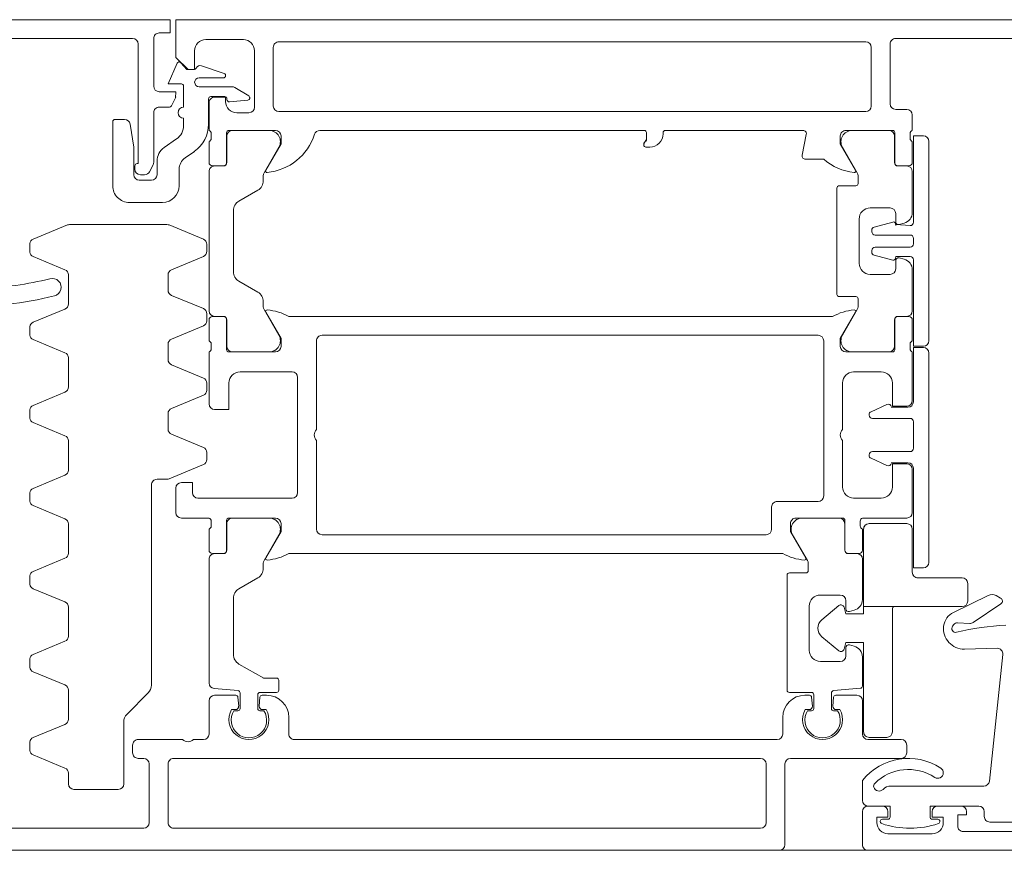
# Model space of a CAD drawing. Header units: centimetres. Extents: x -1631 to 1829, y -257 to 3158.
# Tile 64 of 129: x 474.57 to 483.46, y 1012.48 to 1019.98. Entities that reach past the tile are written whole.
import ezdxf

# ---------------------------------------------------------------- set-up
doc = ezdxf.new("R2010")
doc.units = ezdxf.units.CM
doc.layers.add('A-DETL-GENF', color=92, linetype='Continuous', lineweight=9)
doc.layers.add('A-DOOR', color=31, linetype='Continuous', lineweight=13)

# ---------------------------------------------------------------- blocks, each defined once
blk = doc.blocks.new('Schueco_FWS_ADS-75-SimplySmart_inw_Family-02 - FWS SI insert unit 90-2368450-6_piętro IV __13_80 m_ - stan projektowany')
at = {"layer": 'A-DETL-GENF'}
blk.add_line((74.6, 0.9), (-74.6, 0.9), dxfattribs=at)
at = {"layer": 'A-DOOR'}
for p, q in [((-68.35, 0.9), (-74.5, 0.9)), ((-58.95, 0.9), (-67.55, 0.9)), ((-68.3, 0.55), (-68.3, 0.85)), ((-67.6, 0.85), (-67.6, 0.12)), ((-70.5, 0.73), (-69.21, 0.73)), ((-68.93, 0.75), (-68.53, 0.75)), ((-69.45, 0.645), (-70.3, 0.645)), ((-67.43, 0.12), (-67.43, 0.65)), ((-67.38, 0.7), (-62.08, 0.7)), ((-62.03, 0.65), (-62.03, 0.12)), ((-61.86, 0.12), (-61.86, 0.65)), ((-61.81, 0.7), (-59.81, 0.7)), ((-69.4, 0.55), (-69.4, 0.595)), ((-68.98, 0.62), (-68.93, 0.62)), ((-68.53, 0.62), (-68.48, 0.62)), ((-69.19, 0.5), (-68.98, 0.5)), ((-68.48, 0.5), (-68.35, 0.5)), ((-68.3, 0.27), (-68.3, 0.45)), ((-69.5668, -0.8688), (-69.4466, 0.2752)), ((-69.3968, 0.32), (-68.5571, 0.32)), ((-61.63, 0.3), (-61.63, -0.2586)), ((-61.18, 0.35), (-61.58, 0.35)), ((-61.13, 0.2034), (-61.13, 0.3)), ((-60.8109, 0.0378), (-61.0991, 0.1572)), ((-68.7, 0.02), (-68.7, -0.05)), ((-67.65, 0.07), (-68.65, 0.07)), ((-62.08, 0.07), (-67.38, 0.07)), ((-61.76, 0.07), (-61.81, 0.07)), ((-61.71, -0.05), (-61.71, 0.02)), ((-60.7804, -0.0022), (-60.7804, -0.0778)), ((-68.65, -0.1), (-68.35, -0.1)), ((-68.3, -0.15), (-68.3, -0.45)), ((-67.58, -0.3), (-67.58, -0.15)), ((-67.53, -0.1), (-63.17, -0.1)), ((-63.12, -0.15), (-63.12, -0.3)), ((-62.4, -0.45), (-62.4, -0.15)), ((-62.35, -0.1), (-62.26, -0.1)), ((-62.16, -0.1), (-61.76, -0.1)), ((-61.0991, -0.2372), (-60.8109, -0.1178)), ((-61.6593, -0.3293), (-61.8507, -0.5207)), ((-61.13, -0.5466), (-61.13, -0.2834)), ((-68.0625, -0.37), (-68.0959, -0.37)), ((-68.04, -0.36), (-68.0756, -0.36)), ((-68.0395, -0.4817), (-68.0326, -0.4026)), ((-68.02, -0.5217), (-68.02, -0.38)), ((-67.86, -0.38), (-67.86, -0.505)), ((-67.8474, -0.4026), (-67.8405, -0.4817)), ((-67.8044, -0.36), (-67.84, -0.36)), ((-67.7841, -0.37), (-67.8175, -0.37)), ((-62.8825, -0.37), (-62.9159, -0.37)), ((-62.8956, -0.36), (-62.86, -0.36)), ((-62.8595, -0.4817), (-62.8526, -0.4026)), ((-62.84, -0.38), (-62.84, -0.505)), ((-62.68, -0.5217), (-62.68, -0.38)), ((-62.6674, -0.4026), (-62.6605, -0.4817)), ((-62.66, -0.36), (-62.6244, -0.36)), ((-62.6041, -0.37), (-62.6375, -0.37)), ((-68.25, -0.5), (-68.0595, -0.5)), ((-67.84, -0.525), (-67.64, -0.525)), ((-67.8205, -0.5), (-67.78, -0.5)), ((-62.86, -0.525), (-63.01, -0.525)), ((-62.92, -0.5), (-62.8795, -0.5)), ((-62.6405, -0.5), (-62.45, -0.5)), ((-68.3, -0.8457), (-68.3, -0.5828)), ((-68.2817, -0.5629), (-68.0383, -0.5416)), ((-67.62, -0.545), (-67.62, -1.585)), ((-63.03, -0.545), (-63.03, -0.635)), ((-62.4456, -0.5605), (-62.6617, -0.5416)), ((-62.4, -1.729), (-62.4, -0.6103)), ((-61.88, -0.5914), (-61.88, -2.4)), ((-60.8109, -0.7122), (-61.0991, -0.5928)), ((-60.7804, -0.7522), (-60.7804, -0.8278)), ((-68.15, -0.855), (-68.15, -0.93)), ((-67.92, -0.805), (-68.1, -0.805)), ((-62.62, -0.8686), (-62.62, -1.3755)), ((-61.0991, -0.9872), (-60.8109, -0.8678)), ((-69.2213, -0.9169), (-69.5159, -0.9241)), ((-68.1815, -0.9541), (-68.2259, -0.9422)), ((-67.82, -1.305), (-67.82, -0.905)), ((-61.13, -1.2966), (-61.13, -1.0334)), ((-69.1588, -1.1538), (-69.2689, -1.148)), ((-69.1139, -1.1235), (-69.1247, -1.1379)), ((-69.2995, -1.1565), (-69.5506, -1.3259)), ((-69.436, -1.4019), (-69.1219, -1.2487)), ((-68.2259, -1.2678), (-68.1815, -1.2559)), ((-68.15, -1.28), (-68.15, -1.355)), ((-69.5479, -1.3772), (-69.5061, -1.3995)), ((-68.3, -1.729), (-68.3, -1.3643)), ((-68.1, -1.405), (-67.92, -1.405)), ((-60.8109, -1.4622), (-61.0991, -1.3428)), ((-62.67, -1.4621), (-62.84, -1.5602)), ((-60.7804, -1.5022), (-60.7804, -1.5778)), ((-67.81, -1.625), (-67.81, -1.6915)), ((-67.64, -1.605), (-67.79, -1.605)), ((-62.89, -1.6469), (-62.89, -1.6915)), ((-61.0991, -1.7372), (-60.8109, -1.6178)), ((-68.9, -3.59), (-68.9, -1.7)), ((-67.8033, -1.7165), (-67.6691, -1.949)), ((-62.8967, -1.7165), (-63.0309, -1.949)), ((-68.3, -1.81), (-68.3, -2)), ((-68.171, -1.78), (-68.27, -1.78)), ((-68.17, -1.779), (-68.25, -1.779)), ((-68.141, -2.08), (-68.141, -1.81)), ((-68.14, -2.049), (-68.14, -1.809)), ((-63.12, -1.78), (-67.58, -1.78)), ((-62.56, -2.049), (-62.56, -1.809)), ((-62.559, -1.81), (-62.559, -2.08)), ((-62.53, -1.779), (-62.45, -1.779)), ((-62.43, -1.78), (-62.529, -1.78)), ((-62.4, -2), (-62.4, -1.81)), ((-61.13, -2.0466), (-61.13, -1.7834)), ((-67.43, -1.95), (-63.42, -1.95)), ((-68.28, -2.0283), (-68.28, -2.0717)), ((-67.48, -2.2), (-67.48, -2)), ((-63.37, -2), (-63.37, -2.8)), ((-62.42, -2.0717), (-62.42, -2.0283)), ((-68.3, -2.1), (-68.7, -2.1)), ((-67.7, -2.1), (-68.121, -2.1)), ((-67.7557, -2.099), (-68.09, -2.099)), ((-62.579, -2.1), (-63, -2.1)), ((-62.9443, -2.099), (-62.61, -2.099)), ((-62.15, -2.1), (-62.4, -2.1)), ((-60.8109, -2.2122), (-61.0991, -2.0928)), ((-68.75, -2.15), (-68.75, -2.54)), ((-62.1, -2.37), (-62.1, -2.15)), ((-68.47, -2.28), (-68.22, -2.28)), ((-67.95, -3.7), (-67.95, -2.3)), ((-67.9, -2.25), (-67.53, -2.25)), ((-63.15, -2.28), (-62.3, -2.28)), ((-60.7804, -2.2522), (-60.7804, -2.3278)), ((-68.12, -2.38), (-68.12, -2.8)), ((-63.2, -3.37), (-63.2, -2.33)), ((-61.0991, -2.4872), (-60.8109, -2.3678)), ((-62.0392, -2.4538), (-62.3491, -2.5822)), ((-61.93, -2.45), (-62.0201, -2.45)), ((-68.5194, -2.5739), (-68.3773, -2.6402)), ((-61.13, -2.7966), (-61.13, -2.5334)), ((-68.71, -2.6), (-68.56, -2.6)), ((-62.38, -2.6284), (-62.38, -2.6916)), ((-68.76, -2.73), (-68.76, -2.97)), ((-68.39, -2.7), (-68.73, -2.7)), ((-68.36, -2.6674), (-68.36, -2.67)), ((-62.3491, -2.7378), (-62.0609, -2.8572)), ((-60.8109, -2.9622), (-61.0991, -2.8428)), ((-68.12, -2.9), (-68.12, -3.32)), ((-63.37, -2.9), (-63.37, -3.7)), ((-62.03, -2.9034), (-62.03, -3.0433)), ((-68.73, -3), (-68.39, -3)), ((-60.7804, -3.0022), (-60.7804, -3.0778)), ((-68.56, -3.1), (-68.71, -3.1)), ((-68.3773, -3.0598), (-68.5194, -3.1261)), ((-68.36, -3.03), (-68.36, -3.0326)), ((-62.0609, -3.0895), (-62.3491, -3.2089)), ((-68.75, -3.16), (-68.75, -3.6)), ((-62.4, -3.6), (-62.4, -3.13)), ((-61.0991, -3.2372), (-60.8109, -3.1178)), ((-62.38, -3.2551), (-62.38, -3.3182)), ((-61.13, -3.5466), (-61.13, -3.2834)), ((-62.3491, -3.3644), (-62.0609, -3.4838)), ((-68.22, -3.42), (-68.47, -3.42)), ((-62.68, -3.42), (-63.15, -3.42)), ((-62.03, -3.53), (-62.03, -3.67)), ((-68.73, -3.6283), (-68.73, -3.6717)), ((-68.591, -3.89), (-68.591, -3.62)), ((-68.571, -3.6), (-68.15, -3.6)), ((-68.54, -3.601), (-68.2057, -3.601)), ((-63, -3.6), (-62.579, -3.6)), ((-62.61, -3.601), (-62.9443, -3.601)), ((-62.559, -3.62), (-62.559, -3.89)), ((-62.42, -3.6717), (-62.42, -3.6283)), ((-60.8109, -3.7122), (-61.0991, -3.5928)), ((-68.9, -5.5007), (-68.9, -3.7007)), ((-68.75, -3.7), (-68.75, -3.89)), ((-68.59, -3.891), (-68.59, -3.651)), ((-62.56, -3.891), (-62.56, -3.651)), ((-62.4, -3.89), (-62.4, -3.7)), ((-62.0609, -3.7162), (-62.3491, -3.8356)), ((-68.119, -3.751), (-68.2533, -3.9835)), ((-63.42, -3.75), (-67.9, -3.75)), ((-63.0309, -3.751), (-62.8967, -3.9835)), ((-60.7804, -3.7522), (-60.7804, -3.8278)), ((-62.38, -3.8818), (-62.38, -3.9449)), ((-61.0991, -3.9872), (-60.8109, -3.8678)), ((-68.75, -4.3407), (-68.75, -3.971)), ((-68.72, -3.92), (-68.621, -3.92)), ((-68.7, -3.921), (-68.62, -3.921)), ((-68.03, -3.92), (-63.12, -3.92)), ((-62.45, -3.921), (-62.53, -3.921)), ((-62.529, -3.92), (-62.43, -3.92)), ((-62.4, -5.229), (-62.4, -3.971)), ((-62.3491, -3.9911), (-62.0609, -4.1105)), ((-68.26, -4.0085), (-68.26, -4.08)), ((-62.89, -4.0085), (-62.89, -4.0531)), ((-61.13, -4.2966), (-61.13, -4.0334)), ((-68.24, -4.1), (-68.09, -4.1)), ((-68.07, -4.12), (-68.07, -5.08)), ((-62.84, -4.1398), (-62.67, -4.2379)), ((-62.03, -4.1567), (-62.03, -4.2966)), ((-68.6, -4.35), (-68.6, -4.425)), ((-68.37, -4.3), (-68.55, -4.3)), ((-62.62, -4.3245), (-62.62, -4.8755)), ((-62.0609, -4.3428), (-62.3491, -4.4622)), ((-60.8109, -4.4622), (-61.0991, -4.3428)), ((-68.6315, -4.4491), (-68.6759, -4.4372)), ((-68.574, -4.4285), (-68.4065, -4.4734)), ((-68.27, -4.8), (-68.27, -4.4)), ((-68.3843, -4.5024), (-68.3843, -4.5157)), ((-62.38, -4.5084), (-62.38, -4.5716)), ((-60.7804, -4.5022), (-60.7804, -4.5778)), ((-68.76, -4.5757), (-68.76, -4.6257)), ((-68.4143, -4.5457), (-68.73, -4.5457)), ((-62.3491, -4.6178), (-62.0392, -4.7462)), ((-61.1208, -4.7462), (-60.8109, -4.6178)), ((-68.73, -4.6557), (-68.4143, -4.6557)), ((-68.3843, -4.6857), (-68.3843, -4.6989)), ((-68.6759, -4.7628), (-68.6315, -4.7509)), ((-68.6, -4.775), (-68.6, -4.85)), ((-68.4065, -4.7279), (-68.574, -4.7728)), ((-62.0201, -4.75), (-61.1399, -4.75)), ((-68.75, -5.229), (-68.75, -4.8593)), ((-68.55, -4.9), (-68.37, -4.9)), ((-62.67, -4.9621), (-62.84, -5.0602)), ((-61.68, -4.95), (-61.98, -4.95)), ((-68.26, -5.12), (-68.26, -5.1915)), ((-68.09, -5.1), (-68.24, -5.1)), ((-62.89, -5.1469), (-62.89, -5.1915)), ((-62.13, -5.1), (-62.13, -5.2494)), ((-61.88, -5.15), (-61.77, -5.15)), ((-61.53, -5.68), (-61.53, -5.1)), ((-68.2533, -5.2165), (-68.119, -5.449)), ((-62.8967, -5.2165), (-63.0309, -5.449)), ((-61.93, -5.3219), (-61.93, -5.2)), ((-61.863, -5.2273), (-61.8945, -5.2893)), ((-61.78, -5.2), (-61.8184, -5.2)), ((-68.75, -5.31), (-68.75, -5.5)), ((-68.621, -5.28), (-68.72, -5.28)), ((-68.62, -5.279), (-68.7, -5.279)), ((-68.591, -5.58), (-68.591, -5.31)), ((-68.59, -5.549), (-68.59, -5.309)), ((-62.56, -5.549), (-62.56, -5.309)), ((-62.559, -5.31), (-62.559, -5.58)), ((-62.53, -5.279), (-62.45, -5.279)), ((-62.43, -5.28), (-62.529, -5.28)), ((-62.4, -5.5), (-62.4, -5.31)), ((-61.9, -5.312), (-61.9, -5.76)), ((-61.73, -5.28), (-61.73, -5.25)), ((-67.7859, -5.34), (-67.95, -5.34)), ((-67.7931, -5.5643), (-67.7564, -5.3757)), ((-62.1833, -5.3518), (-62.2671, -5.4104)), ((-66.345, -5.45), (-66.38, -5.45)), ((-62.106, -5.5233), (-61.994, -5.4448)), ((-68.75, -5.6), (-68.75, -5.74)), ((-68.73, -5.5283), (-68.73, -5.5717)), ((-68.15, -5.6), (-68.571, -5.6)), ((-68.2057, -5.599), (-68.54, -5.599)), ((-66.52, -5.6), (-67.7636, -5.6)), ((-66.5, -5.57), (-66.5, -5.58)), ((-63.4, -5.6), (-66.33, -5.6)), ((-62.579, -5.6), (-63, -5.6)), ((-62.9443, -5.599), (-62.61, -5.599)), ((-62.42, -5.5717), (-62.42, -5.5283)), ((-62.4, -5.85), (-62.4, -5.6)), ((-62.395, -5.6562), (-62.395, -5.885)), ((-62.17, -5.71), (-62.17, -5.6461)), ((-68.33, -5.77), (-63.03, -5.77)), ((-62.76, -5.76), (-62.65, -5.76)), ((-61.6374, -5.7), (-61.55, -5.7)), ((-68.7, -5.79), (-68.6, -5.79)), ((-68.55, -5.84), (-68.55, -6.38)), ((-68.38, -6.35), (-68.38, -5.82)), ((-62.98, -5.82), (-62.98, -6.35)), ((-62.81, -6.32), (-62.81, -5.81)), ((-62.5839, -5.8582), (-62.75, -5.8742)), ((-62.17, -6), (-62.17, -5.81)), ((-61.95, -5.81), (-62.0419, -5.81)), ((-62.7584, -5.9112), (-62.6319, -5.9878)), ((-62.562, -5.885), (-62.562, -5.8781)), ((-62.415, -5.905), (-62.542, -5.905)), ((-62.606, -5.995), (-62.31, -5.995)), ((-61.9, -6), (-61.9, -6.43)), ((-62.5363, -6.1139), (-62.3328, -6.1836)), ((-62.31, -6.075), (-62.5299, -6.075)), ((-63.03, -6.4), (-68.33, -6.4)), ((-68.6, -6.43), (-69.89, -6.43)), ((-62.37, -6.42), (-62.71, -6.42)), ((-59.4, -6.43), (-61.71, -6.43))]:
    blk.add_line(p, q, dxfattribs=at)
at = {"layer": 'A-DOOR', "flags": 128}
for points in [[(-69.16, 0.68), (-69.16, 0.58), (-69.24, 0.58), (-69.24, 0.55)], [(-68.93, 0.55), (-68.93, 0.6), (-69.03, 0.6), (-69.03, 0.65)], [(-68.43, 0.65), (-68.43, 0.6), (-68.53, 0.6), (-68.53, 0.55)], [(-68.91, 0.6), (-68.91, 0.5), (-69.35, 0.5)], [(-68.35, 0.5), (-68.55, 0.5), (-68.55, 0.6)], [(-63.01, -0.655), (-62.8954, -0.655), (-62.67, -0.782)], [(-68.85, -1.65), (-68.76, -1.65), (-68.76, -2.55)], [(-67.7881, -1.7407), (-67.65, -1.98), (-67.65, -2.05)], [(-63.05, -2.05), (-63.05, -1.98), (-62.9118, -1.7407)], [(-68.7, -2.59), (-68.57, -2.59), (-68.57, -2.38)], [(-62.25, -2.33), (-62.25, -2.42), (-62.15, -2.42)], [(-68.57, -3.32), (-68.57, -3.11), (-68.7, -3.11)], [(-62.45, -3.08), (-62.58, -3.08), (-62.58, -3.32)], [(-68.76, -3.15), (-68.76, -3.64), (-68.85, -3.64)], [(-68.85, -3.6507), (-68.76, -3.6507), (-68.76, -4.4307)], [(-68.1, -3.65), (-68.1, -3.72), (-68.2381, -3.9593)], [(-62.9118, -3.9593), (-63.05, -3.72), (-63.05, -3.65)], [(-68.73, -4.4607), (-68.6, -4.4607), (-68.5989, -4.4444), (-68.6, -4.4607)], [(-61.95, -6.48), (-62.05, -6.48), (-62.05, -6.6), (-59.1, -6.6), (-59.1, -4.65)], [(-68.76, -4.7707), (-68.76, -5.5507), (-68.85, -5.5507)], [(-68.6, -4.7407), (-68.5989, -4.757), (-68.6, -4.7507), (-68.73, -4.7407)], [(-68.2381, -5.2407), (-68.1, -5.48), (-68.1, -5.55)], [(-63.05, -5.55), (-63.05, -5.48), (-62.9118, -5.2407)], [(-61.72, -5.2), (-61.72, -5.45), (-61.6867, -5.6579)], [(-61.76, -6.38), (-61.76, -5.3), (-61.75, -5.3)], [(-66.35, -5.58), (-66.35, -5.5183), (-66.3309, -5.4909), (-66.325, -5.47)], [(-62.55, -5.86), (-62.55, -5.9), (-62.45, -5.9)], [(-62.0597, -5.8209), (-62.0978, -5.8957), (-62.1, -5.95), (-61.95, -5.95)], [(-62.1124, -6.2064), (-62.03, -6.02), (-62.15, -6.02)], [(-70.75, -6.6), (-62.1, -6.6), (-62.1, -6.26), (-62.21, -6.15), (-62.27, -6.15), (-62.27, -6.32)], [(-62.265, -6.15), (-62.2, -6.15), (-62.1457, -6.2116)]]:
    blk.add_lwpolyline(points, dxfattribs=at)
for points in [[(-68.57, -0.17), (-68.57, -1.27)], [(-68.36, -0.12), (-68.52, -0.12)], [(-68.1342, -0.9159), (-68.15, -0.975), (-68.31, -0.975), (-68.31, -0.17), (-68.31, -0.975), (-68.15, -0.975)], [(-67.9337, -1.0284), (-68.0859, -0.9007)], [(-68.58, -1.3), (-68.31, -1.3), (-68.31, -1.235), (-68.15, -1.235), (-68.1342, -1.2941), (-68.15, -1.235), (-68.31, -1.235), (-68.31, -1.3)], [(-68.0859, -1.3093), (-67.9337, -1.1816)], [(-69.2, -1.3), (-68.31, -1.3), (-68.31, -2), (-68.31, -1.3)], [(-69.25, -1.51), (-69.25, -1.35)], [(-68.8, -1.56), (-69.2, -1.56)], [(-68.75, -2), (-68.75, -1.61)], [(-68.36, -2.05), (-68.7, -2.05)]]:
    blk.add_lwpolyline(points, close=True, dxfattribs=at)
at = {"layer": 'A-DOOR'}
for centre, radius, start, end in [((-68.35, 0.85), 0.05, 360, 90), ((-67.55, 0.85), 0.05, 90, 180), ((-69.21, 0.68), 0.05, 360, 90), ((-68.93, 0.65), 0.1, 90, 180), ((-68.53, 0.65), 0.1, 360, 90), ((-69.45, 0.595), 0.05, 360, 90), ((-68.98, 0.64), 0.02, 108.18055, 270), ((-68.73, -0.1213), 0.8213, 71.81945, 108.18055), ((-68.48, 0.64), 0.02, 270, 71.81945), ((-67.38, 0.65), 0.05, 90, 180), ((-62.08, 0.65), 0.05, 360, 90), ((-61.81, 0.65), 0.05, 90, 180), ((-69.35, 0.55), 0.05, 180, 270), ((-69.19, 0.55), 0.05, 180, 270), ((-68.98, 0.55), 0.05, 270, 360), ((-68.93, 0.6), 0.02, 0, 90), ((-68.53, 0.6), 0.02, 90, 180), ((-68.48, 0.55), 0.05, 180, 270), ((-68.35, 0.55), 0.05, 270, 360), ((-68.35, 0.45), 0.05, 0, 90), ((-68.45, 0.315), 0.05, 18.03579, 135.573), ((-69.3968, 0.27), 0.05, 90, 174), ((-68.7147, 0.5999), 0.5299, 236.43999, 321.49462), ((-68.7147, 0.5999), 0.4299, 236.43999, 314.9859), ((-68.5571, 0.42), 0.1, 270, 315.573), ((-68.4348, 0.3199), 0.0341, 314.9859, 18.03579), ((-61.58, 0.3), 0.05, 90, 180), ((-61.18, 0.3), 0.05, 0, 90), ((-68.98, 0.2), 0.05, 56.43999, 236.43999), ((-61.08, 0.2034), 0.05, 180, 247.5), ((-67.65, 0.12), 0.05, 270, 360), ((-67.38, 0.12), 0.05, 180, 270), ((-62.08, 0.12), 0.05, 270, 0), ((-61.81, 0.12), 0.05, 180, 270), ((-68.65, 0.02), 0.05, 90, 180), ((-61.76, 0.02), 0.05, 360, 90), ((-60.83, -0.0084), 0.05, 7.14524, 67.5), ((-68.65, -0.05), 0.05, 180, 270), ((-62.21, -0.1525), 0.0725, 46.39718, 133.60282), ((-61.76, -0.05), 0.05, 270, 0), ((-60.83, -0.0716), 0.05, 292.5, 352.85476), ((-68.52, -0.17), 0.05, 90, 180), ((-68.52, -0.17), 0.05, 90, 180), ((-68.36, -0.17), 0.05, 360, 90), ((-68.36, -0.17), 0.05, 360, 90), ((-68.35, -0.15), 0.05, 0, 90), ((-67.94, -0.28), 0.18, 330, 210), ((-67.94, -0.275), 0.16, 327.91535, 212.08465), ((-67.53, -0.15), 0.05, 90, 180), ((-63.17, -0.15), 0.05, 360, 90), ((-62.76, -0.28), 0.18, 330, 210), ((-62.76, -0.275), 0.16, 327.91005, 212.08995), ((-62.35, -0.15), 0.05, 90, 180), ((-61.73, -0.2586), 0.1, 315, 360), ((-61.08, -0.2834), 0.05, 112.5, 180), ((-67.78, -0.3), 0.2, 270, 360), ((-62.92, -0.3), 0.2, 180, 270), ((-68.0625, -0.4), 0.03, 355, 90), ((-68.04, -0.38), 0.02, 360, 90), ((-67.84, -0.38), 0.02, 90, 180), ((-67.8175, -0.4), 0.03, 90, 185), ((-62.8825, -0.4), 0.03, 355, 90), ((-62.86, -0.38), 0.02, 360, 90), ((-62.66, -0.38), 0.02, 90, 180), ((-62.6375, -0.4), 0.03, 90, 185), ((-68.25, -0.45), 0.05, 180, 270), ((-68.0595, -0.48), 0.02, 270, 355), ((-68.04, -0.5217), 0.02, 275, 0), ((-67.84, -0.505), 0.02, 180, 270), ((-67.8205, -0.48), 0.02, 185, 270), ((-67.64, -0.545), 0.02, 0, 90), ((-63.01, -0.545), 0.02, 90, 180), ((-62.8795, -0.48), 0.02, 270, 355), ((-62.86, -0.505), 0.02, 270, 0), ((-62.66, -0.5217), 0.02, 180, 265), ((-62.6405, -0.48), 0.02, 185, 270), ((-62.45, -0.45), 0.05, 270, 360), ((-61.78, -0.5914), 0.1, 135, 180), ((-68.28, -0.5828), 0.02, 95, 180), ((-62.45, -0.6103), 0.05, 360, 85), ((-61.08, -0.5466), 0.05, 180, 247.5), ((-63.01, -0.635), 0.02, 180, 270), ((-62.8954, -0.675), 0.02, 60, 90), ((-62.72, -0.8686), 0.1, 360, 60), ((-60.83, -0.7584), 0.05, 7.14524, 67.5), ((-69.5171, -0.8741), 0.05, 174, 271.39185), ((-68.2, -0.8457), 0.1, 180, 255), ((-68.1, -0.855), 0.05, 90, 180), ((-67.92, -0.905), 0.1, 360, 90), ((-60.83, -0.8216), 0.05, 292.5, 352.85476), ((-69.2168, -1.1018), 0.185, 352.93336, 91.39185), ((-68.175, -0.93), 0.025, 255, 0), ((-68.1052, -0.9237), 0.03, 50, 165), ((-68.1052, -0.9237), 0.03, 50, 165), ((-67.998, -1.105), 0.1, 310, 50), ((-67.998, -1.105), 0.1, 310, 50), ((-61.08, -1.0334), 0.05, 112.5, 180), ((-69.7349, 1.3622), 2.5, 273.21628, 283.53096), ((-69.2715, -1.198), 0.05, 87, 124), ((-69.1567, -1.1138), 0.04, 267, 323), ((-69.1418, -1.1024), 0.035, 323, 103.53096), ((-69.192, -1.1049), 0.16, 296, 352.93336), ((-69.5338, -1.3508), 0.03, 124, 242), ((-69.2, -1.35), 0.05, 90, 180), ((-69.2, -1.35), 0.05, 90, 180), ((-68.62, -1.27), 0.05, 323.1301, 0), ((-68.62, -1.27), 0.05, 323.1301, 0), ((-68.2, -1.3643), 0.1, 105, 180), ((-68.175, -1.28), 0.025, 0, 105), ((-68.1052, -1.2863), 0.03, 195, 310), ((-68.1052, -1.2863), 0.03, 195, 310), ((-67.92, -1.305), 0.1, 270, 0), ((-61.08, -1.2966), 0.05, 180, 247.5), ((-69.4685, -1.3288), 0.08, 242, 294), ((-68.1, -1.355), 0.05, 180, 270), ((-62.72, -1.3755), 0.1, 300, 360), ((-69.2, -1.51), 0.05, 180, 270), ((-69.2, -1.51), 0.05, 180, 270), ((-60.83, -1.5084), 0.05, 7.14524, 67.5), ((-68.8, -1.61), 0.05, 360, 90), ((-68.8, -1.61), 0.05, 0, 90), ((-67.64, -1.585), 0.02, 270, 0), ((-62.79, -1.6469), 0.1, 120, 180), ((-60.83, -1.5716), 0.05, 292.5, 352.85476), ((-68.85, -1.7), 0.05, 90, 180), ((-67.79, -1.625), 0.02, 90, 180), ((-68.25, -1.729), 0.05, 180, 270), ((-67.76, -1.6915), 0.05, 180, 210), ((-67.7762, -1.7338), 0.0138, 84.67141, 210), ((-67.8213, -2.2179), 0.5, 61.13954, 84.67141), ((-62.8787, -2.2179), 0.5, 95.32859, 118.86046), ((-62.9238, -1.7338), 0.0138, 330, 95.32859), ((-62.94, -1.6915), 0.05, 330, 0), ((-62.45, -1.729), 0.05, 270, 0), ((-61.08, -1.7834), 0.05, 112.5, 180), ((-68.27, -1.81), 0.03, 90, 180), ((-68.171, -1.81), 0.03, 0, 90), ((-68.17, -1.809), 0.03, 0, 90), ((-62.53, -1.809), 0.03, 90, 180), ((-62.529, -1.81), 0.03, 90, 180), ((-62.43, -1.81), 0.03, 0, 90), ((-67.7557, -1.999), 0.1, 270, 30), ((-67.43, -2), 0.05, 90, 180), ((-63.42, -2), 0.05, 0, 90), ((-62.9443, -1.999), 0.1, 150, 270), ((-68.7, -2), 0.05, 180, 270), ((-68.7, -2), 0.05, 180, 270), ((-68.36, -2), 0.05, 270, 0), ((-68.36, -2), 0.05, 270, 360), ((-68.31, -2.0283), 0.03, 0, 70.52878), ((-62.39, -2.0283), 0.03, 109.47122, 180), ((-68.7, -2.15), 0.05, 90, 180), ((-68.31, -2.0717), 0.03, 289.47122, 0), ((-68.121, -2.08), 0.02, 180, 270), ((-68.09, -2.049), 0.05, 180, 270), ((-67.7, -2.05), 0.05, 270, 0), ((-63, -2.05), 0.05, 180, 270), ((-62.61, -2.049), 0.05, 270, 0), ((-62.579, -2.08), 0.02, 270, 360), ((-62.39, -2.0717), 0.03, 180, 250.52878), ((-62.15, -2.15), 0.05, 0, 90), ((-61.08, -2.0466), 0.05, 180, 247.5), ((-67.53, -2.2), 0.05, 270, 0), ((-60.83, -2.2584), 0.05, 7.14524, 67.5), ((-68.47, -2.38), 0.1, 90, 180), ((-68.22, -2.38), 0.1, 360, 90), ((-67.9, -2.3), 0.05, 90, 180), ((-63.15, -2.33), 0.05, 90, 180), ((-62.3, -2.33), 0.05, 0, 90), ((-62.15, -2.37), 0.05, 270, 360), ((-61.93, -2.4), 0.05, 270, 0), ((-60.83, -2.3216), 0.05, 292.5, 352.85476), ((-62.0201, -2.5), 0.05, 90, 112.5), ((-61.08, -2.5334), 0.05, 112.5, 180), ((-68.71, -2.55), 0.05, 180, 270), ((-68.7, -2.54), 0.05, 180, 270), ((-68.5321, -2.6011), 0.03, 65, 158.28824), ((-68.39, -2.6674), 0.03, 0, 65), ((-62.33, -2.6284), 0.05, 112.5, 180), ((-68.73, -2.73), 0.03, 90, 180), ((-68.39, -2.67), 0.03, 270, 0), ((-62.33, -2.6916), 0.05, 180, 247.5), ((-68.1725, -2.85), 0.0725, 316.39718, 43.60282), ((-63.4225, -2.85), 0.0725, 316.39718, 43.60282), ((-61.08, -2.7966), 0.05, 180, 247.5), ((-62.08, -2.9034), 0.05, 0, 67.5), ((-68.73, -2.97), 0.03, 180, 270), ((-68.39, -3.03), 0.03, 0, 90), ((-60.83, -3.0084), 0.05, 7.14524, 67.5), ((-68.71, -3.15), 0.05, 90, 180), ((-68.7, -3.16), 0.05, 90, 180), ((-68.5321, -3.0989), 0.03, 201.71176, 295), ((-68.39, -3.0326), 0.03, 295, 0), ((-62.45, -3.13), 0.05, 0, 90), ((-62.08, -3.0433), 0.05, 292.5, 0), ((-60.83, -3.0716), 0.05, 292.5, 352.85476), ((-62.33, -3.2551), 0.05, 112.5, 180), ((-61.08, -3.2834), 0.05, 112.5, 180), ((-68.47, -3.32), 0.1, 180, 270), ((-68.22, -3.32), 0.1, 270, 360), ((-63.15, -3.37), 0.05, 180, 270), ((-62.68, -3.32), 0.1, 270, 360), ((-62.33, -3.3182), 0.05, 180, 247.5), ((-62.08, -3.53), 0.05, 0, 67.5), ((-61.08, -3.5466), 0.05, 180, 247.5), ((-68.85, -3.59), 0.05, 180, 270), ((-68.76, -3.6283), 0.03, 0, 70.52878), ((-68.571, -3.62), 0.02, 90, 180), ((-68.54, -3.651), 0.05, 90, 180), ((-68.2057, -3.701), 0.1, 330, 90), ((-68.15, -3.65), 0.05, 0, 90), ((-63, -3.65), 0.05, 90, 180), ((-62.9443, -3.701), 0.1, 90, 210), ((-62.61, -3.651), 0.05, 0, 90), ((-62.579, -3.62), 0.02, 0, 90), ((-62.39, -3.6283), 0.03, 109.47122, 180), ((-68.85, -3.7007), 0.05, 90, 180), ((-68.76, -3.6717), 0.03, 289.47122, 0), ((-67.9, -3.7), 0.05, 180, 270), ((-63.42, -3.7), 0.05, 270, 0), ((-62.39, -3.6717), 0.03, 180, 250.52878), ((-62.08, -3.67), 0.05, 292.5, 0), ((-60.83, -3.7584), 0.05, 7.14524, 67.5), ((-68.72, -3.89), 0.03, 180, 270), ((-68.621, -3.89), 0.03, 270, 0), ((-68.62, -3.891), 0.03, 270, 0), ((-62.53, -3.891), 0.03, 180, 270), ((-62.529, -3.89), 0.03, 180, 270), ((-62.43, -3.89), 0.03, 270, 0), ((-62.33, -3.8818), 0.05, 112.5, 180), ((-60.83, -3.8216), 0.05, 292.5, 352.85476), ((-68.7, -3.971), 0.05, 90, 180), ((-68.21, -4.0085), 0.05, 150, 180), ((-68.2262, -3.9662), 0.0138, 150, 275.32859), ((-68.2713, -3.4821), 0.5, 275.32859, 298.86046), ((-62.8787, -3.4821), 0.5, 241.13954, 264.67141), ((-62.9238, -3.9662), 0.0138, 264.67141, 30), ((-62.94, -4.0085), 0.05, 0, 30), ((-62.45, -3.971), 0.05, 0, 90), ((-62.33, -3.9449), 0.05, 180, 247.5), ((-61.08, -4.0334), 0.05, 112.5, 180), ((-68.24, -4.08), 0.02, 180, 270), ((-62.79, -4.0531), 0.1, 180, 240), ((-60.2674, -7.0089), 2.9943, 87.88171, 104.22771), ((-68.09, -4.12), 0.02, 0, 90), ((-62.08, -4.1567), 0.05, 0, 67.5), ((-60.9847, -4.1842), 0.08, 103.47035, 285.30097), ((-60.2677, -7.0085), 2.834, 91.52226, 104.21438), ((-62.72, -4.3245), 0.1, 0, 60), ((-68.65, -4.3407), 0.1, 180, 255), ((-68.55, -4.35), 0.05, 90, 180), ((-68.37, -4.4), 0.1, 0, 90), ((-62.08, -4.2966), 0.05, 292.5, 0), ((-61.08, -4.2966), 0.05, 180, 247.5), ((-68.73, -4.4307), 0.03, 180, 270), ((-68.625, -4.425), 0.025, 255, 0), ((-68.5792, -4.4478), 0.02, 75, 170), ((-68.4143, -4.5157), 0.03, 270, 0), ((-68.4143, -4.5024), 0.03, 0, 75), ((-62.33, -4.5084), 0.05, 112.5, 180), ((-60.83, -4.5084), 0.05, 7.14524, 67.5), ((-68.73, -4.5757), 0.03, 90, 180), ((-62.33, -4.5716), 0.05, 180, 247.5), ((-60.83, -4.5716), 0.05, 292.5, 352.85476), ((-68.73, -4.6257), 0.03, 180, 270), ((-68.4143, -4.6857), 0.03, 0, 90), ((-68.4143, -4.6989), 0.03, 285, 0), ((-68.73, -4.7707), 0.03, 90, 180), ((-68.65, -4.8593), 0.1, 105, 180), ((-68.625, -4.775), 0.025, 0, 105), ((-68.5792, -4.7535), 0.02, 190, 285), ((-68.37, -4.8), 0.1, 270, 0), ((-62.0201, -4.7), 0.05, 247.5, 270), ((-61.1399, -4.7), 0.05, 270, 292.5), ((-68.55, -4.85), 0.05, 180, 270), ((-62.72, -4.8755), 0.1, 300, 0), ((-61.98, -5.1), 0.15, 90, 180), ((-61.68, -5.1), 0.15, 360, 90), ((-62.79, -5.1469), 0.1, 120, 180), ((-68.24, -5.12), 0.02, 90, 180), ((-68.09, -5.08), 0.02, 270, 0), ((-61.88, -5.2), 0.05, 90, 180), ((-61.77, -5.2), 0.05, 0, 90), ((-68.7, -5.229), 0.05, 180, 270), ((-68.21, -5.1915), 0.05, 180, 210), ((-68.2262, -5.2338), 0.0138, 83.85932, 210), ((-68.2782, -5.7172), 0.5, 48.97478, 83.85932), ((-62.8762, -5.7177), 0.5, 95.62258, 162.25158), ((-62.9238, -5.2338), 0.0138, 330, 95.62258), ((-62.94, -5.1915), 0.05, 330, 0), ((-62.45, -5.229), 0.05, 270, 0), ((-61.8184, -5.25), 0.05, 90, 153), ((-61.78, -5.25), 0.05, 0, 90), ((-68.72, -5.31), 0.03, 90, 180), ((-68.621, -5.31), 0.03, 360, 90), ((-68.62, -5.309), 0.03, 0, 90), ((-62.53, -5.309), 0.03, 90, 180), ((-62.529, -5.31), 0.03, 90, 180), ((-62.43, -5.31), 0.03, 0, 90), ((-62.255, -5.2494), 0.125, 305, 360), ((-62.08, -5.3219), 0.15, 305, 0), ((-61.85, -5.312), 0.05, 153, 180), ((-61.75, -5.28), 0.02, 270, 0), ((-67.7859, -5.37), 0.03, 349, 90), ((-62.095, -5.6562), 0.3, 125, 180), ((-68.85, -5.5007), 0.05, 180, 270), ((-68.76, -5.5283), 0.03, 360, 70.52878), ((-68.2057, -5.499), 0.1, 270, 30), ((-66.38, -5.57), 0.12, 90, 180), ((-66.33, -5.5183), 0.02, 135, 180), ((-66.345, -5.47), 0.02, 0, 90), ((-66.345, -5.4767), 0.02, 315, 0), ((-62.9443, -5.499), 0.1, 150, 270), ((-62.39, -5.5283), 0.03, 109.47122, 180), ((-68.76, -5.5717), 0.03, 289.47122, 0), ((-68.571, -5.58), 0.02, 180, 270), ((-68.54, -5.549), 0.05, 180, 270), ((-68.15, -5.55), 0.05, 270, 0), ((-67.7636, -5.57), 0.03, 169, 270), ((-66.52, -5.58), 0.02, 270, 0), ((-66.33, -5.58), 0.02, 180, 270), ((-63.4, -5.55), 0.05, 270, 342.25158), ((-63, -5.55), 0.05, 180, 270), ((-62.61, -5.549), 0.05, 270, 360), ((-62.579, -5.58), 0.02, 270, 0), ((-62.39, -5.5717), 0.03, 180, 250.52878), ((-62.02, -5.6461), 0.15, 125, 180), ((-61.6374, -5.65), 0.05, 189.09028, 270), ((-61.55, -5.68), 0.02, 270, 0), ((-68.7, -5.74), 0.05, 180, 270), ((-68.33, -5.82), 0.05, 90, 180), ((-63.03, -5.82), 0.05, 0, 90), ((-62.76, -5.81), 0.05, 90, 180), ((-62.65, -5.86), 0.1, 360, 90), ((-62.17, -5.76), 0.05, 270, 90), ((-61.95, -5.76), 0.05, 270, 0), ((-68.6, -5.84), 0.05, 0, 90), ((-62.582, -5.8781), 0.02, 0, 95.5), ((-62.45, -5.85), 0.05, 270, 0), ((-62.0419, -5.83), 0.02, 90, 153), ((-62.748, -5.8941), 0.02, 95.5, 238.81503), ((-62.542, -5.885), 0.02, 180, 270), ((-62.415, -5.885), 0.02, 270, 0), ((-62.08, -5.9048), 0.02, 153, 180), ((-61.95, -6), 0.05, 0, 90), ((-62.606, -5.945), 0.05, 238.81503, 270), ((-62.31, -6.035), 0.04, 270, 90), ((-62.15, -6), 0.02, 180, 270), ((-62.5299, -6.095), 0.02, 90, 251.09542), ((-62.3199, -6.1458), 0.04, 251.09542, 336.18264), ((-62.265, -6.17), 0.02, 90, 156.18264), ((-62.1307, -6.1983), 0.02, 221.42367, 336.16126), ((-68.6, -6.38), 0.05, 270, 0), ((-68.33, -6.35), 0.05, 180, 270), ((-63.03, -6.35), 0.05, 270, 0), ((-62.71, -6.32), 0.1, 180, 270), ((-62.37, -6.32), 0.1, 270, 0), ((-61.71, -6.38), 0.05, 180, 270), ((-61.95, -6.43), 0.05, 270, 0)]:
    blk.add_arc(centre, radius, start, end, dxfattribs=at)

msp = doc.modelspace()

# ---------------------------------------------------------------- block references
at = {"layer": 'A-DOOR', "rotation": 180}
msp.add_blockref('Schueco_FWS_ADS-75-SimplySmart_inw_Family-02 - FWS SI insert unit 90-2368450-6_piętro IV __13_80 m_ - stan projektowany', (413.8768, 1013.3756), dxfattribs=at)

doc.saveas('drawing.dxf')
